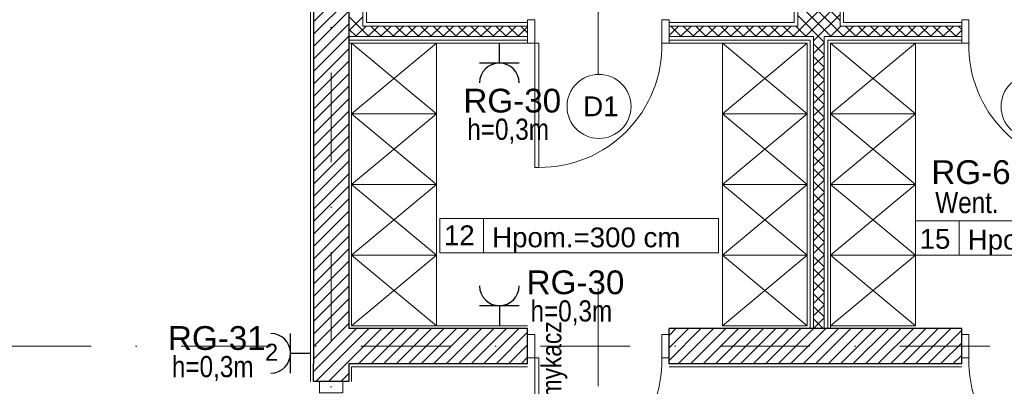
# Model space of a CAD drawing. Header units: metres. Extents: x 10441 to 19716, y -6570 to 1447.
# Tile 31 of 57: x 15338 to 16035, y -3650 to -3391. Entities that reach past the tile are written whole.
import ezdxf
from ezdxf.enums import TextEntityAlignment as Align

# ---------------------------------------------------------------- set-up
doc = ezdxf.new("R2010")
doc.units = ezdxf.units.M
doc.header["$MEASUREMENT"] = 0
doc.linetypes.add('DASHDOT', pattern=[25.4, 12.7, -6.35, 0, -6.35])
for name, color, linetype, lineweight in [('#elektryczne', 8, 'Continuous', 20), ('A_DRZWI', 8, 'Continuous', 5), ('A_HACZE', 8, 'Continuous', 5), ('A_OPISY', 8, 'Continuous', 18), ('A_OSIE', 8, 'Continuous', 13), ('A_OZACZENIE DRZWI', 8, 'Continuous', 13), ('A_OZNACZENIA OKIEN', 8, 'Continuous', 13), ('A_PROJEKTOWANE ŚCIANY MUROWANE NOŚNE', 8, 'Continuous', 30), ('A_SCIANY DZIALOWE GK', 8, 'Continuous', 5), ('A_TABELKI POM.', 8, 'Continuous', 20), ('A_TYNK', 8, 'Continuous', 5), ('A_WYMIARY WEWNETRZNE', 8, 'Continuous', 18), ('A_WYPOSAZENIE', 8, 'Continuous', 5), ('EB_obwody', 8, 'Continuous', 13)]:
    doc.layers.add(name, color=color, linetype=linetype, lineweight=lineweight)
doc.layers.add('A_PPOŻ', color=8, linetype='Continuous')
doc.layers.add('EB_gniazda', color=1, linetype='Continuous')
doc.styles.add('ARIAL', font='arial.ttf')
doc.styles.add('GENERATED_STYLE_2', font='ARIALN.TTF')
doc.styles.add('m1_romans', font='romans.shx', dxfattribs={"width": 0.8})
doc.styles.add('opisy okien', font='txt', dxfattribs={"height": 15})

# ---------------------------------------------------------------- blocks, each defined once
blk = doc.blocks.new('podkład')
at = {"layer": 'A_DRZWI', "color": 8, "ltscale": 2}
for points in [[(11520.29, -1146.2), (11515.29, -1146.2), (11515.29, -1162.7), (11520.29, -1162.7)], [(11615.29, -1146.2), (11610.29, -1146.2), (11610.29, -1162.7), (11615.29, -1162.7)], [(11822.29, -1146.2), (11827.29, -1146.2), (11827.29, -1162.7), (11822.29, -1162.7)], [(11520.29, -1250.7), (11523.29, -1250.7), (11523.29, -1162.7), (11520.29, -1162.7)], [(11520.29, -1368.95), (11515.29, -1368.95), (11515.29, -1385.45), (11520.29, -1385.45)], [(11615.29, -1368.95), (11610.29, -1368.95), (11610.29, -1385.45), (11615.29, -1385.45)], [(11822.29, -1368.95), (11827.29, -1368.95), (11827.29, -1385.45), (11822.29, -1385.45)], [(11520.29, -1473.45), (11523.29, -1473.45), (11523.29, -1385.45), (11520.29, -1385.45)], [(11384.55, -1410.2), (11384.55, -1402.2), (11368.05, -1402.2), (11368.05, -1410.2)]]:
    blk.add_lwpolyline(points, close=True, dxfattribs=at)
for centre, start, end in [((11523.99, -1164.35), 269.53623, 1.0989), ((11913.59, -1164.35), 178.9011, 270.46377), ((11523.99, -1387.11), 269.53623, 1.0989), ((11913.59, -1387.11), 178.9011, 270.46377)]:
    blk.add_arc(centre, 86.32, start, end, dxfattribs=at)
at = {"layer": 'A_HACZE', "color": 8, "linetype": 'Continuous'}
for p, q in [((11736.29, -1146.75), (11706.29, -1116.75)), ((11388.8, -1122.6), (11363.8, -1147.6)), ((11736.29, -1124.83), (11702.91, -1158.2)), ((11738.89, -1158.2), (11706.29, -1125.59)), ((11388.8, -1131.44), (11363.8, -1156.44)), ((11730.05, -1158.2), (11706.29, -1134.43)), ((11736.29, -1133.66), (11711.75, -1158.2)), ((11388.8, -1140.27), (11363.8, -1165.27)), ((11403.02, -1158.2), (11388.79, -1143.97)), ((11398.79, -1144.13), (11388.79, -1154.13)), ((11725.04, -1162.02), (11706.29, -1143.27)), ((11736.29, -1142.5), (11717.54, -1161.25)), ((11388.8, -1149.11), (11363.8, -1174.11)), ((11394.18, -1158.2), (11388.79, -1152.81)), ((11401.05, -1150.7), (11393.55, -1158.2)), ((11409.89, -1150.7), (11402.39, -1158.2)), ((11411.85, -1158.2), (11404.35, -1150.7)), ((11418.73, -1150.7), (11411.23, -1158.2)), ((11420.69, -1158.2), (11413.19, -1150.7)), ((11427.57, -1150.7), (11420.07, -1158.2)), ((11429.53, -1158.2), (11422.03, -1150.7)), ((11436.41, -1150.7), (11428.91, -1158.2)), ((11438.37, -1158.2), (11430.87, -1150.7)), ((11445.25, -1150.7), (11437.75, -1158.2)), ((11447.21, -1158.2), (11439.71, -1150.7)), ((11454.09, -1150.7), (11446.59, -1158.2)), ((11456.05, -1158.2), (11448.55, -1150.7)), ((11462.93, -1150.7), (11455.43, -1158.2)), ((11464.89, -1158.2), (11457.39, -1150.7)), ((11471.76, -1150.7), (11464.26, -1158.2)), ((11473.73, -1158.2), (11466.23, -1150.7)), ((11480.6, -1150.7), (11473.1, -1158.2)), ((11482.57, -1158.2), (11475.07, -1150.7)), ((11489.44, -1150.7), (11481.94, -1158.2)), ((11491.4, -1158.2), (11483.9, -1150.7)), ((11498.28, -1150.7), (11490.78, -1158.2)), ((11500.24, -1158.2), (11492.74, -1150.7)), ((11507.12, -1150.7), (11499.62, -1158.2)), ((11509.08, -1158.2), (11501.58, -1150.7)), ((11515.29, -1151.37), (11508.46, -1158.2)), ((11515.29, -1155.56), (11510.42, -1150.7)), ((11622.02, -1150.7), (11615.29, -1157.44)), ((11623.99, -1158.2), (11616.49, -1150.7)), ((11630.86, -1150.7), (11623.36, -1158.2)), ((11632.83, -1158.2), (11625.33, -1150.7)), ((11639.7, -1150.7), (11632.2, -1158.2)), ((11641.66, -1158.2), (11634.16, -1150.7)), ((11648.54, -1150.7), (11641.04, -1158.2)), ((11650.5, -1158.2), (11643, -1150.7)), ((11657.38, -1150.7), (11649.88, -1158.2)), ((11659.34, -1158.2), (11651.84, -1150.7)), ((11666.22, -1150.7), (11658.72, -1158.2)), ((11668.18, -1158.2), (11660.68, -1150.7)), ((11675.06, -1150.7), (11667.56, -1158.2)), ((11677.02, -1158.2), (11669.52, -1150.7)), ((11683.9, -1150.7), (11676.4, -1158.2)), ((11685.86, -1158.2), (11678.36, -1150.7)), ((11692.74, -1150.7), (11685.24, -1158.2)), ((11694.7, -1158.2), (11687.2, -1150.7)), ((11701.57, -1150.7), (11694.07, -1158.2)), ((11703.54, -1158.2), (11696.04, -1150.7)), ((11712.38, -1158.2), (11704.88, -1150.7)), ((11736.93, -1150.7), (11729.43, -1158.2)), ((11745.77, -1150.7), (11738.27, -1158.2)), ((11747.73, -1158.2), (11740.23, -1150.7)), ((11754.61, -1150.7), (11747.11, -1158.2)), ((11756.57, -1158.2), (11749.07, -1150.7)), ((11763.45, -1150.7), (11755.95, -1158.2)), ((11765.41, -1158.2), (11757.91, -1150.7)), ((11772.28, -1150.7), (11764.78, -1158.2)), ((11774.25, -1158.2), (11766.75, -1150.7)), ((11781.12, -1150.7), (11773.62, -1158.2)), ((11783.09, -1158.2), (11775.59, -1150.7)), ((11789.96, -1150.7), (11782.46, -1158.2)), ((11791.92, -1158.2), (11784.42, -1150.7)), ((11798.8, -1150.7), (11791.3, -1158.2)), ((11800.76, -1158.2), (11793.26, -1150.7)), ((11807.64, -1150.7), (11800.14, -1158.2)), ((11809.6, -1158.2), (11802.1, -1150.7)), ((11816.48, -1150.7), (11808.98, -1158.2)), ((11818.44, -1158.2), (11810.94, -1150.7)), ((11822.29, -1153.73), (11817.82, -1158.2)), ((11822.29, -1153.21), (11819.78, -1150.7)), ((11388.8, -1157.95), (11363.8, -1182.95)), ((11725.04, -1162.59), (11717.54, -1170.09)), ((11388.8, -1166.79), (11363.8, -1191.79)), ((11725.04, -1170.86), (11717.54, -1163.36)), ((11388.8, -1175.63), (11363.8, -1200.63)), ((11725.04, -1171.43), (11717.54, -1178.93)), ((11725.04, -1179.7), (11717.54, -1172.2)), ((11725.04, -1180.27), (11717.54, -1187.77)), ((11725.04, -1188.54), (11717.54, -1181.04)), ((11388.8, -1184.47), (11363.8, -1209.47)), ((11725.04, -1189.11), (11717.54, -1196.61)), ((11725.04, -1197.38), (11717.54, -1189.88)), ((11388.8, -1193.31), (11363.8, -1218.31)), ((11388.8, -1202.15), (11363.8, -1227.15)), ((11725.04, -1197.95), (11717.54, -1205.45)), ((11725.04, -1206.22), (11717.54, -1198.72)), ((11388.8, -1210.98), (11363.8, -1235.98)), ((11725.04, -1206.79), (11717.54, -1214.29)), ((11725.04, -1215.05), (11717.54, -1207.55)), ((11725.04, -1215.63), (11717.54, -1223.13)), ((11725.04, -1223.89), (11717.54, -1216.39)), ((11388.8, -1219.82), (11363.8, -1244.82)), ((11725.04, -1224.46), (11717.54, -1231.96)), ((11725.04, -1232.73), (11717.54, -1225.23)), ((11388.8, -1228.66), (11363.8, -1253.66)), ((11388.8, -1237.5), (11363.8, -1262.5)), ((11725.04, -1233.3), (11717.54, -1240.8)), ((11725.04, -1241.57), (11717.54, -1234.07)), ((11388.8, -1246.34), (11363.8, -1271.34)), ((11725.04, -1242.14), (11717.54, -1249.64)), ((11725.04, -1250.41), (11717.54, -1242.91)), ((11725.04, -1250.98), (11717.54, -1258.48)), ((11725.04, -1259.25), (11717.54, -1251.75)), ((11388.8, -1255.18), (11363.8, -1280.18)), ((11725.04, -1259.82), (11717.54, -1267.32)), ((11388.8, -1264.02), (11363.8, -1289.02)), ((11725.04, -1268.09), (11717.54, -1260.59)), ((11388.8, -1272.86), (11363.8, -1297.86)), ((11725.04, -1268.66), (11717.54, -1276.16)), ((11725.04, -1276.93), (11717.54, -1269.43)), ((11725.04, -1277.5), (11717.54, -1285)), ((11725.04, -1285.77), (11717.54, -1278.27)), ((11388.8, -1281.7), (11363.8, -1306.7)), ((11725.04, -1286.34), (11717.54, -1293.84)), ((11725.04, -1294.6), (11717.54, -1287.1)), ((11388.8, -1290.53), (11363.8, -1315.53)), ((11725.04, -1295.17), (11717.54, -1302.67)), ((11388.8, -1299.37), (11363.8, -1324.37)), ((11725.04, -1303.44), (11717.54, -1295.94)), ((11388.8, -1308.21), (11363.8, -1333.21)), ((11725.04, -1304.01), (11717.54, -1311.51)), ((11725.04, -1312.28), (11717.54, -1304.78)), ((11725.04, -1312.85), (11717.54, -1320.35)), ((11725.04, -1321.12), (11717.54, -1313.62)), ((11388.8, -1317.05), (11363.8, -1342.05)), ((11725.04, -1321.69), (11717.54, -1329.19)), ((11725.04, -1329.96), (11717.54, -1322.46)), ((11388.8, -1325.89), (11363.8, -1350.89)), ((11388.8, -1334.73), (11363.8, -1359.73)), ((11725.04, -1330.53), (11717.54, -1338.03)), ((11725.04, -1338.8), (11717.54, -1331.3)), ((11388.8, -1343.57), (11363.8, -1368.57)), ((11725.04, -1339.37), (11717.54, -1346.87)), ((11725.04, -1347.64), (11717.54, -1340.14)), ((11725.04, -1348.21), (11717.54, -1355.71)), ((11725.04, -1356.48), (11717.54, -1348.98)), ((11388.8, -1352.41), (11363.8, -1377.41)), ((11725.04, -1357.05), (11717.54, -1364.55)), ((11724.42, -1364.7), (11717.54, -1357.81)), ((11388.8, -1361.24), (11363.8, -1386.24)), ((11394.19, -1364.7), (11363.8, -1395.08)), ((11403.02, -1364.7), (11365.52, -1402.2)), ((11411.86, -1364.7), (11374.36, -1402.2)), ((11420.7, -1364.7), (11395.7, -1389.7)), ((11429.54, -1364.7), (11404.54, -1389.7)), ((11438.38, -1364.7), (11413.38, -1389.7)), ((11447.22, -1364.7), (11422.22, -1389.7)), ((11456.06, -1364.7), (11431.06, -1389.7)), ((11464.9, -1364.7), (11439.9, -1389.7)), ((11473.74, -1364.7), (11448.74, -1389.7)), ((11482.57, -1364.7), (11457.57, -1389.7)), ((11491.41, -1364.7), (11466.41, -1389.7)), ((11500.25, -1364.7), (11475.25, -1389.7)), ((11509.09, -1364.7), (11484.09, -1389.7)), ((11637.84, -1364.69), (11615.29, -1387.25)), ((11629, -1364.69), (11615.29, -1378.41)), ((11620.16, -1364.69), (11615.29, -1369.57)), ((11646.68, -1364.69), (11621.67, -1389.7)), ((11655.52, -1364.69), (11630.51, -1389.7)), ((11664.35, -1364.7), (11639.35, -1389.7)), ((11673.19, -1364.7), (11648.19, -1389.7)), ((11682.03, -1364.7), (11657.03, -1389.7)), ((11690.87, -1364.7), (11665.87, -1389.7)), ((11699.71, -1364.7), (11674.71, -1389.7)), ((11708.55, -1364.7), (11683.54, -1389.7)), ((11717.39, -1364.7), (11692.38, -1389.7)), ((11726.22, -1364.7), (11701.22, -1389.7)), ((11735.06, -1364.7), (11710.06, -1389.7)), ((11743.9, -1364.7), (11718.9, -1389.7)), ((11752.74, -1364.7), (11727.74, -1389.7)), ((11761.58, -1364.7), (11736.58, -1389.7)), ((11770.42, -1364.7), (11745.41, -1389.7)), ((11779.25, -1364.7), (11754.25, -1389.7)), ((11788.09, -1364.7), (11763.09, -1389.7)), ((11796.93, -1364.7), (11771.93, -1389.7)), ((11805.77, -1364.7), (11780.77, -1389.7)), ((11814.61, -1364.7), (11789.61, -1389.7)), ((11515.29, -1367.34), (11492.93, -1389.7)), ((11822.29, -1365.86), (11798.45, -1389.7)), ((11515.29, -1376.18), (11501.77, -1389.7)), ((11822.29, -1374.7), (11807.29, -1389.7)), ((11515.29, -1385.02), (11510.61, -1389.7)), ((11822.29, -1383.54), (11816.12, -1389.7)), ((11388.8, -1396.6), (11383.2, -1402.2))]:
    blk.add_line(p, q, dxfattribs=at)
at = {"layer": 'A_OSIE', "color": 8, "linetype": 'DASHDOT', "ltscale": 5}
for p, q in [((11376.3, -675.15), (11376.3, -2335.96)), ((14256.99, -1377.2), (10108.73, -1377.2))]:
    blk.add_line(p, q, dxfattribs=at)
at = {"layer": 'A_OZACZENIE DRZWI', "color": 8}
for p, q in [((11565.29, -1184.65), (11565.29, -1115.63)), ((11565.29, -1405.41), (11565.29, -1336.38))]:
    blk.add_line(p, q, dxfattribs=at)
at = {"layer": 'A_PROJEKTOWANE ŚCIANY MUROWANE NOŚNE', "color": 8}
for p, q in [((11388.8, -985.58), (11388.8, -1364.7)), ((11363.8, -989.28), (11363.8, -1389.7)), ((11363.8, -1263.16), (11363.8, -1389.7)), ((11515.29, -1364.7), (11388.8, -1364.7)), ((11515.29, -1364.7), (11388.8, -1364.7)), ((11515.29, -1389.7), (11515.29, -1364.7)), ((11822.29, -1364.7), (11615.29, -1364.69)), ((11615.29, -1389.7), (11615.29, -1364.69)), ((11822.29, -1389.7), (11822.29, -1364.7)), ((11363.8, -1402.2), (11363.8, -1389.7)), ((11515.29, -1389.7), (11388.8, -1389.7)), ((11388.8, -1389.7), (11388.8, -1402.2)), ((11822.29, -1389.7), (11615.29, -1389.7)), ((11388.8, -1402.2), (11363.8, -1402.2))]:
    blk.add_line(p, q, dxfattribs=at)
at = {"layer": 'A_SCIANY DZIALOWE GK', "color": 8}
for p, q in [((11703.79, -1148.2), (11703.79, -938.61)), ((11706.29, -1150.7), (11706.29, -938.24)), ((11736.29, -1150.7), (11736.29, -933.76)), ((11738.79, -1148.2), (11738.79, -933.39)), ((11398.79, -1150.7), (11398.79, -984.1)), ((11401.29, -1148.2), (11401.29, -983.73)), ((11515.29, -1148.2), (11401.29, -1148.2)), ((11703.79, -1148.2), (11615.29, -1148.2)), ((11822.29, -1148.2), (11738.79, -1148.2)), ((11515.29, -1150.7), (11398.79, -1150.7)), ((11706.29, -1150.7), (11615.29, -1150.7)), ((11822.29, -1150.7), (11736.29, -1150.7)), ((11515.29, -1158.2), (11388.79, -1158.2)), ((11515.29, -1160.7), (11388.79, -1160.7)), ((11717.54, -1158.2), (11615.29, -1158.2)), ((11715.04, -1160.7), (11615.29, -1160.7)), ((11715.04, -1364.7), (11715.04, -1160.7)), ((11717.54, -1364.7), (11717.54, -1158.2)), ((11822.29, -1158.2), (11725.04, -1158.2)), ((11725.04, -1364.7), (11725.04, -1158.2)), ((11822.29, -1160.7), (11727.54, -1160.7)), ((11727.54, -1364.7), (11727.54, -1160.7))]:
    blk.add_line(p, q, dxfattribs=at)
at = {"layer": 'A_TYNK', "color": 8, "linetype": 'Continuous'}
blk.add_line((11361.8, -991.6), (11361.8, -1402.2), dxfattribs=at)
at = {"layer": 'A_TYNK', "color": 8}
for p, q in [((11515.29, -1162.7), (11388.8, -1162.7)), ((11713.04, -1162.7), (11615.29, -1162.7)), ((11713.04, -1362.7), (11713.04, -1162.7)), ((11822.29, -1162.7), (11729.54, -1162.7)), ((11729.54, -1364.7), (11729.54, -1162.7)), ((11515.29, -1362.7), (11390.8, -1362.7)), ((11390.8, -1391.7), (11515.29, -1391.7)), ((11390.8, -1402.2), (11390.8, -1391.7)), ((11615.29, -1391.7), (11822.29, -1391.7))]:
    blk.add_line(p, q, dxfattribs=at)
at = {"layer": 'A_WYMIARY WEWNETRZNE', "color": 8, "linetype": 'Continuous'}
for p, q in [((11453.2, -1311.09), (11453.2, -1286.87)), ((11453.2, -1286.87), (11650.18, -1286.87)), ((11484.07, -1286.87), (11484.07, -1311.09)), ((11650.18, -1286.87), (11650.18, -1311.09)), ((11789.54, -1312.7), (11789.54, -1288.48)), ((11789.54, -1288.48), (11986.52, -1288.48)), ((11820.41, -1288.48), (11820.41, -1312.7)), ((11650.18, -1311.09), (11453.2, -1311.09)), ((11986.52, -1312.7), (11789.54, -1312.7))]:
    blk.add_line(p, q, dxfattribs=at)
for centre in [(11565.78, -1207.58), (11872.78, -1207.58)]:
    blk.add_circle(centre, 22.63, dxfattribs=at)
at = {"layer": 'A_WYPOSAZENIE', "color": 8}
for p, q in [((11390.79, -1212.7), (11450.79, -1162.7)), ((11390.79, -1162.7), (11450.79, -1212.7)), ((11653.04, -1212.7), (11713.04, -1162.7)), ((11653.04, -1162.7), (11713.04, -1212.7)), ((11729.54, -1212.7), (11789.54, -1162.7)), ((11729.54, -1162.7), (11789.54, -1212.7)), ((11390.79, -1262.7), (11450.79, -1212.7)), ((11390.79, -1212.7), (11450.79, -1262.7)), ((11653.04, -1262.7), (11713.04, -1212.7)), ((11653.04, -1212.7), (11713.04, -1262.7)), ((11729.54, -1262.7), (11789.54, -1212.7)), ((11729.54, -1212.7), (11789.54, -1262.7)), ((11390.79, -1312.7), (11450.79, -1262.7)), ((11390.79, -1262.7), (11450.79, -1312.7)), ((11653.04, -1312.7), (11713.04, -1262.7)), ((11653.04, -1262.7), (11713.04, -1312.7)), ((11729.54, -1312.7), (11789.54, -1262.7)), ((11729.54, -1262.7), (11789.54, -1312.7)), ((11390.79, -1362.7), (11450.79, -1312.7)), ((11390.79, -1312.7), (11450.79, -1362.7)), ((11653.04, -1362.7), (11713.04, -1312.7)), ((11653.04, -1312.7), (11713.04, -1362.7)), ((11729.54, -1362.7), (11789.54, -1312.7)), ((11729.54, -1312.7), (11789.54, -1362.7))]:
    blk.add_line(p, q, dxfattribs=at)
for points in [[(11450.79, -1162.7), (11450.79, -1212.7), (11390.79, -1212.7), (11390.79, -1162.7)], [(11713.04, -1162.7), (11713.04, -1212.7), (11653.04, -1212.7), (11653.04, -1162.7)], [(11789.54, -1162.7), (11789.54, -1212.7), (11729.54, -1212.7), (11729.54, -1162.7)], [(11450.79, -1212.7), (11450.79, -1262.7), (11390.79, -1262.7), (11390.79, -1212.7)], [(11713.04, -1212.7), (11713.04, -1262.7), (11653.04, -1262.7), (11653.04, -1212.7)], [(11789.54, -1212.7), (11789.54, -1262.7), (11729.54, -1262.7), (11729.54, -1212.7)], [(11450.79, -1262.7), (11450.79, -1312.7), (11390.79, -1312.7), (11390.79, -1262.7)], [(11713.04, -1262.7), (11713.04, -1312.7), (11653.04, -1312.7), (11653.04, -1262.7)], [(11789.54, -1262.7), (11789.54, -1312.7), (11729.54, -1312.7), (11729.54, -1262.7)], [(11450.79, -1312.7), (11450.79, -1362.7), (11390.79, -1362.7), (11390.79, -1312.7)], [(11713.04, -1312.7), (11713.04, -1362.7), (11653.04, -1362.7), (11653.04, -1312.7)], [(11789.54, -1312.7), (11789.54, -1362.7), (11729.54, -1362.7), (11729.54, -1312.7)]]:
    blk.add_lwpolyline(points, close=True, dxfattribs=at)
at = {"layer": 'A_OZACZENIE DRZWI', "color": 8, "ltscale": 0.1, "style": 'm1_romans', "width": 0.8}
for rotation, p in [(98.48606, (12735.07, -773.13)), (359.99999, (12573.8, -1012.7)), (89.99999, (11565.29, -1150.14)), (89.99999, (11872.29, -1150.14)), (89.99999, (12230.03, -1245.64)), (89.99999, (12385.87, -1249.44)), (89.99999, (11565.29, -1370.89)), (89.99999, (11872.29, -1370.89)), (89.99999, (12230.03, -1370.89)), (89.99999, (12389.3, -1370.89)), (89.99999, (11748.79, -1556.15)), (89.99999, (11986.6, -1556.15)), (89.99999, (12389.3, -1556.15)), (359.99999, (12235.05, -1664.2)), (359.99999, (12235.05, -1880.2)), (89.99999, (11745.78, -2001.94))]:
    blk.add_attdef('SZEROKOSC', text='', height=10, rotation=rotation, dxfattribs=at).set_placement(p, align=Align.BOTTOM_CENTER)
for rotation, p in [(98.48606, (12738.56, -773.47)), (359.99999, (12572.95, -1016.09)), (89.99999, (11568.68, -1150.99)), (89.99999, (11875.68, -1150.99)), (89.99999, (12233.42, -1246.49)), (89.99999, (12389.27, -1250.29)), (89.99999, (11568.68, -1371.74)), (89.99999, (11875.68, -1371.74)), (89.99999, (12233.42, -1371.74)), (89.99999, (12392.69, -1371.74)), (89.99999, (11752.19, -1557)), (89.99999, (11990, -1557)), (89.99999, (12392.69, -1557)), (359.99999, (12234.2, -1667.59)), (359.99999, (12234.2, -1883.59)), (89.99999, (11749.18, -2002.79))]:
    blk.add_attdef('WYSOKOSC', text='', height=10, rotation=rotation, dxfattribs=at).set_placement(p, align=Align.TOP_CENTER)
at = {"layer": 'A_OZNACZENIA OKIEN', "color": 8, "linetype": 'Continuous', "lineweight": 18, "style": 'ARIAL'}
for s, p in [('D1', (11554.61, -1214.48)), ('Hpom.=300 cm', (11490.19, -1307.21)), ('Hpom.=300 cm', (11826.53, -1308.81))]:
    blk.add_text(s, height=14, dxfattribs=at).set_placement(p)
at = {"layer": 'A_OZNACZENIA OKIEN', "color": 8, "ltscale": 0.1, "style": 'm1_romans', "width": 0.8}
for rotation, p in [(278.86761, (13373.71, -593.04)), (278.86761, (12983.87, -650.74)), (278.86761, (12445.73, -730.4)), (278.86761, (12224.15, -763.19)), (0.00001, (14017.48, -900.03)), (278.86761, (11021.54, -941.2)), (278.86761, (10640.69, -997.57)), (0.00001, (14017.48, -1574.7)), (89.99999, (10819.6, -2080.7)), (89.99999, (11204.6, -2080.7)), (89.99999, (11970.6, -2080.7)), (89.99999, (13175.8, -2080.7)), (89.99999, (13539.8, -2080.7))]:
    blk.add_attdef('SZEROKOSC', text='', height=10, rotation=rotation, dxfattribs=at).set_placement(p, align=Align.BOTTOM_CENTER)
for rotation, p in [(278.86761, (13403.28, -587.56)), (278.86761, (13013.44, -645.27)), (278.86761, (12475.3, -724.92)), (278.86761, (12253.72, -757.72)), (0.00001, (14011.09, -903.42)), (278.86761, (11051.11, -935.72)), (278.86761, (10670.26, -992.09)), (0.00001, (14011.09, -1578.09)), (89.99999, (10823, -2081.55)), (89.99999, (11208, -2081.55)), (89.99999, (11974, -2081.55)), (89.99999, (13179.19, -2081.55)), (89.99999, (13543.19, -2081.55))]:
    blk.add_attdef('WYSOKOSC', text='', height=10, rotation=rotation, dxfattribs=at).set_placement(p, align=Align.TOP_CENTER)
at = {"layer": 'A_PPOŻ', "color": 8, "linetype": 'Continuous', "lineweight": 18, "style": 'GENERATED_STYLE_2'}
blk.add_text('Samozamykacz', height=14, rotation=90, dxfattribs=at).set_placement((11539.14, -1472.83))
at = {"layer": 'A_TABELKI POM.', "color": 8, "linetype": 'Continuous', "lineweight": 18, "style": 'ARIAL'}
for s, p in [('12', (11456.08, -1305.72)), ('15', (11792.53, -1308.26))]:
    blk.add_text(s, height=14, dxfattribs=at).set_placement(p)
blk = doc.blocks.new('*U190')
at = {"layer": 'EB_gniazda', "lineweight": 30}
for p, q in [((-89923495.18, -54758960.49), (-89923495.18, -54758946.27)), ((-89923481.16, -54758960.49), (-89923509.2, -54758960.49))]:
    blk.add_line(p, q, dxfattribs=at)
blk.add_arc((-89923495.18, -54758974.49), 14, 360, 180, dxfattribs=at)
blk = doc.blocks.new('*U198')
at = {"layer": 'EB_gniazda', "lineweight": 30}
for p, q in [((-89923509.2, -54758960.49), (-89923481.16, -54758960.49)), ((-89923495.18, -54758960.49), (-89923495.18, -54758974.71))]:
    blk.add_line(p, q, dxfattribs=at)
blk.add_arc((-89923495.18, -54758946.49), 14, 180, 360, dxfattribs=at)
blk = doc.blocks.new('*U200')
at = {"layer": 'EB_gniazda', "lineweight": 30}
for p, q in [((-89923613.27, -54759009.57), (-89923613.27, -54758981.54)), ((-89923613.27, -54758995.56), (-89923599.05, -54758995.56))]:
    blk.add_line(p, q, dxfattribs=at)
blk.add_arc((-89923627.27, -54758995.56), 14, 270, 90, dxfattribs=at)
at = {"layer": 'EB_gniazda', "linetype": 'Continuous', "insert": (-89923631.32, -54758988.8), "char_height": 12, "attachment_point": 1, "style": 'ARIAL'}
blk.add_mtext_dynamic_manual_height_columns('{\\C0;2}', width=397.3306, gutter_width=1, heights=[0], dxfattribs=at)

msp = doc.modelspace()

# ---------------------------------------------------------------- block references
at = {"layer": '#elektryczne', "color": 8, "linetype": 'Continuous', "lineweight": 18}
msp.add_blockref('podkład', (4182.37, -2244.78), dxfattribs=at)
at = {"layer": 'EB_gniazda', "linetype": 'Continuous', "lineweight": 30}
for name, p in [('*U190', (89939172.84, 54755538.79)), ('*U198', (89939172.84, 54755367.23))]:
    msp.add_blockref(name, p, dxfattribs=at)
at = {"layer": 'EB_gniazda', "color": 0, "linetype": 'Continuous', "lineweight": 30}
msp.add_blockref('*U200', (89939143.23, 54755368.58), dxfattribs=at)

# ---------------------------------------------------------------- texts
at = {"layer": 'A_OPISY', "color": 0, "lineweight": 13, "char_height": 15, "width": 229.9369, "attachment_point": 5, "style": 'opisy okien'}
for s, insert in [('\\pxql;{\\fArial Narrow|b0|i0|c238|p39;h=0,3m}', (15769.96, -3469.87)), ('\\pxql,t4;{\\fArial Narrow|b0|i0|c238|p39;Went.}', (16100.92, -3520.43)), ('\\pxql;{\\fArial Narrow|b0|i0|c238|p39;h=0,3m}', (15814.66, -3598.39)), ('\\pxql;{\\fArial Narrow|b0|i0|c238|p39;h=0,3m}', (15561.01, -3637.78))]:
    msp.add_mtext(s, dxfattribs=dict(at, insert=insert))
at = {"layer": 'EB_obwody', "color": 5, "style": 'ARIAL'}
for s, p in [('RG-30', (15652.25, -3456.65)), ('RG-61', (15983.21, -3507.21)), ('RG-30', (15696.96, -3585.17)), ('RG-31', (15443.31, -3624.57))]:
    msp.add_text(s, height=16.8, rotation=0, dxfattribs=at).set_placement(p)

doc.saveas('drawing.dxf')
